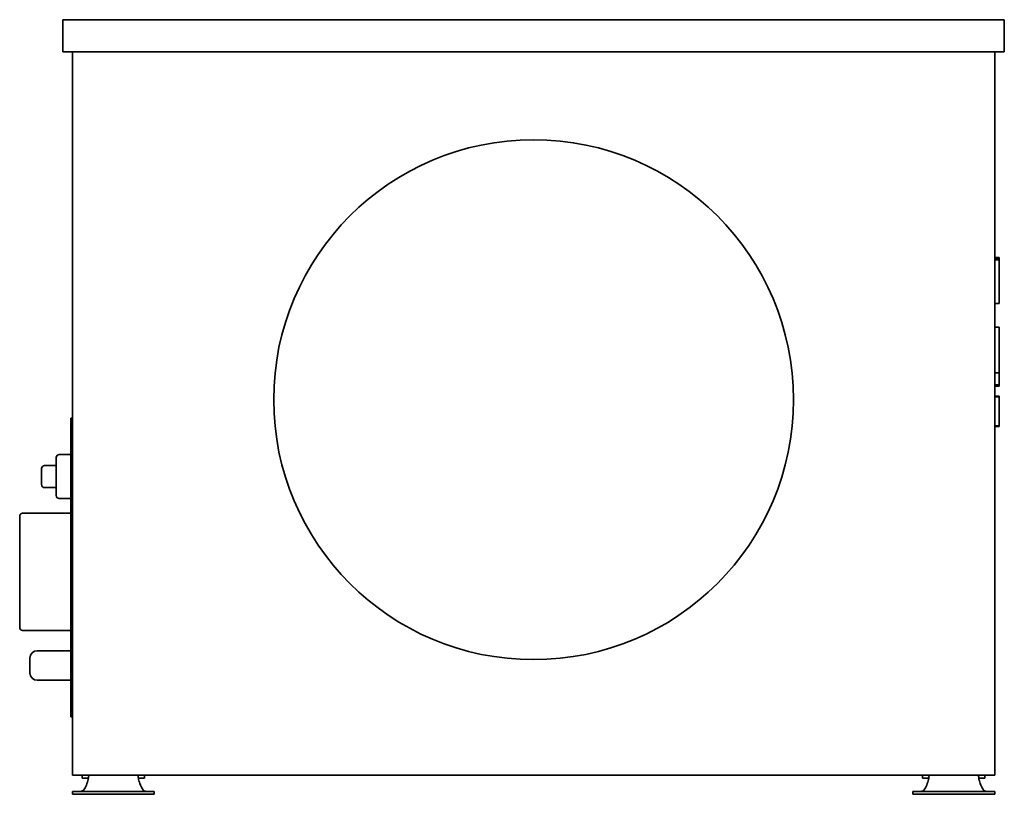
# Model space of a CAD drawing. Header units: millimetres. Extents: x 294 to 966, y 181 to 710.
import ezdxf

# ---------------------------------------------------------------- set-up
doc = ezdxf.new("R2010")
doc.units = ezdxf.units.MM
doc.header["$LTSCALE"] = 3
doc.layers.add('Krawędzie widoczne(ISO)', color=7, linetype='Continuous', lineweight=35, true_color=0x262659)

msp = doc.modelspace()

# ---------------------------------------------------------------- linework, layer by layer
at = {"layer": 'Krawędzie widoczne(ISO)'}
for p, q in [((323.25, 709.98), (966.25, 709.98)), ((323.25, 687.98), (323.25, 709.98)), ((966.25, 687.98), (966.25, 709.98)), ((966.25, 687.98), (323.25, 687.98)), ((329.75, 687.98), (329.75, 193.98)), ((959.75, 687.98), (959.75, 193.98)), ((962.75, 547.58), (959.75, 547.58)), ((962.75, 546.89), (959.75, 546.89)), ((962.75, 546.08), (959.75, 546.08)), ((962.75, 547.58), (962.75, 546.89)), ((962.75, 546.89), (962.75, 546.08)), ((962.75, 546.08), (962.75, 543.61)), ((962.75, 543.61), (962.75, 541.3)), ((962.75, 541.3), (962.75, 516.21)), ((962.75, 516.21), (959.75, 516.21)), ((962.75, 500.13), (959.75, 500.13)), ((962.75, 500.13), (962.75, 495.86)), ((962.75, 495.86), (962.75, 481.85)), ((962.75, 481.85), (962.75, 468.76)), ((962.75, 468.76), (959.75, 468.76)), ((962.75, 468.76), (962.75, 465.2)), ((962.75, 465.2), (962.75, 460.57)), ((962.75, 460.57), (959.75, 460.57)), ((962.75, 459.76), (959.75, 459.76)), ((962.75, 460.57), (962.75, 459.76)), ((962.75, 452.96), (959.75, 452.96)), ((962.75, 452.93), (959.75, 452.93)), ((962.75, 452.54), (959.75, 452.54)), ((962.75, 452.96), (962.75, 452.93)), ((962.75, 452.93), (962.75, 452.54)), ((962.75, 452.54), (962.75, 432.54)), ((328.75, 433.98), (328.75, 437.98)), ((329.75, 437.98), (328.75, 437.98)), ((328.75, 433.98), (328.75, 237.98)), ((962.75, 432.54), (959.75, 432.54)), ((962.75, 432.15), (959.75, 432.15)), ((962.75, 432.12), (959.75, 432.12)), ((962.75, 432.54), (962.75, 432.15)), ((962.75, 432.15), (962.75, 432.12)), ((318.75, 384.98), (318.75, 410.98)), ((328.75, 412.98), (320.75, 412.98)), ((318.75, 405.48), (310.75, 405.48)), ((308.75, 392.48), (308.75, 403.48)), ((318.75, 390.48), (310.75, 390.48)), ((328.75, 382.98), (320.75, 382.98)), ((293.75, 294.98), (293.75, 370.98)), ((328.75, 372.98), (295.75, 372.98)), ((328.75, 292.98), (295.75, 292.98)), ((328.75, 279.08), (305.75, 279.08)), ((300.75, 263.88), (300.75, 274.08)), ((328.75, 258.88), (305.75, 258.88)), ((328.75, 233.98), (328.75, 237.98)), ((328.75, 233.98), (329.75, 233.98)), ((959.75, 193.98), (329.75, 193.98)), ((336.46, 193.98), (336.46, 191.98)), ((337.43, 191.98), (336.46, 191.98)), ((337.43, 191.98), (340.65, 191.98)), ((374.85, 191.98), (378.07, 191.98)), ((379.04, 191.98), (378.07, 191.98)), ((379.04, 193.98), (379.04, 191.98)), ((910.46, 193.98), (910.46, 191.98)), ((911.43, 191.98), (910.46, 191.98)), ((911.43, 191.98), (914.65, 191.98)), ((948.85, 191.98), (952.07, 191.98)), ((953.04, 191.98), (952.07, 191.98)), ((953.04, 193.98), (953.04, 191.98)), ((329.83, 183.02), (331.59, 183.02)), ((329.83, 183.02), (329.83, 181.02)), ((353.51, 183.02), (331.59, 183.02)), ((353.51, 183.02), (361.99, 183.02)), ((361.99, 183.02), (383.91, 183.02)), ((383.91, 183.02), (385.67, 183.02)), ((385.67, 183.02), (385.67, 181.02)), ((903.83, 183.02), (905.59, 183.02)), ((903.83, 183.02), (903.83, 181.02)), ((927.51, 183.02), (905.59, 183.02)), ((927.51, 183.02), (935.99, 183.02)), ((935.99, 183.02), (957.91, 183.02)), ((957.91, 183.02), (959.67, 183.02)), ((959.67, 183.02), (959.67, 181.02)), ((331.59, 181.02), (329.83, 181.02)), ((331.59, 181.02), (353.51, 181.02)), ((361.99, 181.02), (353.51, 181.02)), ((361.99, 181.02), (383.91, 181.02)), ((385.67, 181.02), (383.91, 181.02)), ((905.59, 181.02), (903.83, 181.02)), ((905.59, 181.02), (927.51, 181.02)), ((935.99, 181.02), (927.51, 181.02)), ((935.99, 181.02), (957.91, 181.02)), ((959.67, 181.02), (957.91, 181.02))]:
    msp.add_line(p, q, dxfattribs=at)
msp.add_circle((644.75, 450.48), 177.5, dxfattribs=at)
for centre, radius, start, end in [((320.75, 410.98), 2, 90, 180), ((310.75, 403.48), 2, 90, 180), ((310.75, 392.48), 2, 180, 270), ((320.75, 384.98), 2, 180, 270), ((295.75, 370.98), 2, 90, 180), ((295.75, 294.98), 2, 180, 270), ((305.75, 274.08), 5, 90, 180), ((305.75, 263.88), 5, 180, 270), ((318.15, 196.44), 23, 326.71749, 346.77819), ((397.35, 196.44), 23, 193.22181, 213.28251), ((892.15, 196.44), 23, 326.71749, 346.77819), ((971.35, 196.44), 23, 193.22181, 213.28251)]:
    msp.add_arc(centre, radius, start, end, dxfattribs=at)
for points, knots in [([(341, 193.98), (340.98, 193.98), (340.95, 193.91), (340.88, 193.62), (340.85, 193.42), (340.77, 192.9), (340.73, 192.59), (340.64, 191.91), (340.59, 191.55), (340.54, 191.18)], [0, 0, 0, 0, 0.1113973, 0.1113973, 0.2218681, 0.2218681, 0.3323097, 0.3323097, 0.4436983, 0.4436983, 0.4436983, 0.4436983]), ([(374.96, 191.18), (374.91, 191.55), (374.86, 191.91), (374.77, 192.59), (374.73, 192.9), (374.65, 193.42), (374.62, 193.62), (374.55, 193.91), (374.52, 193.98), (374.5, 193.98)], [0, 0, 0, 0, 0.1114459, 0.1114459, 0.2219303, 0.2219303, 0.3324441, 0.3324441, 0.4438708, 0.4438708, 0.4438708, 0.4438708]), ([(915, 193.98), (914.98, 193.98), (914.95, 193.91), (914.88, 193.62), (914.85, 193.42), (914.77, 192.9), (914.73, 192.59), (914.64, 191.91), (914.59, 191.55), (914.54, 191.18)], [0, 0, 0, 0, 0.1113973, 0.1113973, 0.2218681, 0.2218681, 0.3323097, 0.3323097, 0.4436983, 0.4436983, 0.4436983, 0.4436983]), ([(948.96, 191.18), (948.91, 191.55), (948.86, 191.91), (948.77, 192.59), (948.73, 192.9), (948.65, 193.42), (948.62, 193.62), (948.55, 193.91), (948.52, 193.98), (948.5, 193.98)], [0, 0, 0, 0, 0.1114459, 0.1114459, 0.2219303, 0.2219303, 0.3324441, 0.3324441, 0.4438708, 0.4438708, 0.4438708, 0.4438708]), ([(337.38, 183.82), (337.36, 183.8), (337.34, 183.79), (337.32, 183.77), (337.3, 183.76), (337.27, 183.74), (337.25, 183.73), (337.23, 183.71), (337.21, 183.7), (337.19, 183.68), (337.17, 183.67), (337.15, 183.65), (337.12, 183.64), (337.1, 183.63), (337.08, 183.61), (337.06, 183.6), (337.04, 183.58), (337.02, 183.57), (337.01, 183.56), (337, 183.56), (337, 183.56), (336.99, 183.55), (336.97, 183.54), (336.95, 183.53), (336.93, 183.51), (336.91, 183.5), (336.88, 183.48), (336.86, 183.47), (336.84, 183.46), (336.82, 183.44), (336.79, 183.43), (336.77, 183.42), (336.75, 183.41), (336.73, 183.39), (336.7, 183.38), (336.68, 183.37), (336.66, 183.36), (336.64, 183.35), (336.61, 183.33), (336.59, 183.32), (336.57, 183.31), (336.54, 183.3), (336.52, 183.29), (336.5, 183.28), (336.48, 183.27), (336.45, 183.26), (336.43, 183.25), (336.41, 183.24), (336.38, 183.23), (336.36, 183.22), (336.34, 183.21), (336.31, 183.2), (336.29, 183.19), (336.27, 183.18), (336.24, 183.17), (336.24, 183.17), (336.23, 183.17), (336.23, 183.17), (336.21, 183.16), (336.19, 183.15), (336.17, 183.15), (336.15, 183.14), (336.12, 183.13), (336.1, 183.13), (336.08, 183.12), (336.05, 183.11), (336.03, 183.11), (336, 183.1), (335.98, 183.09), (335.95, 183.09), (335.93, 183.08), (335.91, 183.08), (335.88, 183.07), (335.86, 183.07), (335.83, 183.06), (335.8, 183.06), (335.78, 183.05), (335.76, 183.05), (335.74, 183.05), (335.71, 183.04), (335.69, 183.04), (335.66, 183.04), (335.64, 183.03), (335.61, 183.03), (335.59, 183.03), (335.56, 183.03), (335.54, 183.03), (335.51, 183.02), (335.49, 183.02), (335.46, 183.02), (335.44, 183.02), (335.41, 183.02), (335.39, 183.02), (335.36, 183.02)], [0, 0, 0, 0, 0.0078163, 0.0078163, 0.0078163, 0.0156656, 0.0156656, 0.0156656, 0.0235447, 0.0235447, 0.0235447, 0.0314507, 0.0314507, 0.0314507, 0.0393801, 0.0393801, 0.0393801, 0.0456978, 0.0456978, 0.0456978, 0.0473294, 0.0473294, 0.0473294, 0.0552907, 0.0552907, 0.0552907, 0.0632562, 0.0632562, 0.0632562, 0.0712194, 0.0712194, 0.0712194, 0.0791739, 0.0791739, 0.0791739, 0.0871132, 0.0871132, 0.0871132, 0.0950308, 0.0950308, 0.0950308, 0.1029204, 0.1029204, 0.1029204, 0.1107759, 0.1107759, 0.1107759, 0.1185913, 0.1185913, 0.1185913, 0.1263609, 0.1263609, 0.1263609, 0.1340793, 0.1340793, 0.1340793, 0.1356977, 0.1356977, 0.1356977, 0.1417721, 0.1417721, 0.1417721, 0.1495008, 0.1495008, 0.1495008, 0.1572621, 0.1572621, 0.1572621, 0.1650505, 0.1650505, 0.1650505, 0.1728601, 0.1728601, 0.1728601, 0.1811091, 0.1811091, 0.1811091, 0.1885372, 0.1885372, 0.1885372, 0.1964318, 0.1964318, 0.1964318, 0.2043573, 0.2043573, 0.2043573, 0.2123021, 0.2123021, 0.2123021, 0.2202542, 0.2202542, 0.2202542, 0.2282011, 0.2282011, 0.2282011, 0.2282011]), ([(380.14, 183.02), (379.96, 183.02), (379.78, 183.04), (379.44, 183.11), (379.27, 183.16), (378.93, 183.31), (378.76, 183.39), (378.43, 183.6), (378.28, 183.71), (378.12, 183.82)], [-0.238205, -0.238205, -0.238205, -0.238205, -0.1772118, -0.1772118, -0.118791, -0.118791, -0.0580717, -0.0580717, 0, 0, 0, 0]), ([(911.38, 183.82), (911.36, 183.8), (911.34, 183.79), (911.32, 183.77), (911.3, 183.76), (911.27, 183.74), (911.25, 183.73), (911.23, 183.71), (911.21, 183.7), (911.19, 183.68), (911.17, 183.67), (911.15, 183.65), (911.12, 183.64), (911.1, 183.63), (911.08, 183.61), (911.06, 183.6), (911.04, 183.58), (911.02, 183.57), (911.01, 183.56), (911, 183.56), (911, 183.56), (910.99, 183.55), (910.97, 183.54), (910.95, 183.53), (910.93, 183.51), (910.91, 183.5), (910.88, 183.48), (910.86, 183.47), (910.84, 183.46), (910.82, 183.44), (910.79, 183.43), (910.77, 183.42), (910.75, 183.41), (910.73, 183.39), (910.7, 183.38), (910.68, 183.37), (910.66, 183.36), (910.64, 183.35), (910.61, 183.33), (910.59, 183.32), (910.57, 183.31), (910.54, 183.3), (910.52, 183.29), (910.5, 183.28), (910.48, 183.27), (910.45, 183.26), (910.43, 183.25), (910.41, 183.24), (910.38, 183.23), (910.36, 183.22), (910.34, 183.21), (910.31, 183.2), (910.29, 183.19), (910.27, 183.18), (910.24, 183.17), (910.24, 183.17), (910.23, 183.17), (910.23, 183.17), (910.21, 183.16), (910.19, 183.15), (910.17, 183.15), (910.15, 183.14), (910.12, 183.13), (910.1, 183.13), (910.08, 183.12), (910.05, 183.11), (910.03, 183.11), (910, 183.1), (909.98, 183.09), (909.95, 183.09), (909.93, 183.08), (909.91, 183.08), (909.88, 183.07), (909.86, 183.07), (909.83, 183.06), (909.8, 183.06), (909.78, 183.05), (909.76, 183.05), (909.74, 183.05), (909.71, 183.04), (909.69, 183.04), (909.66, 183.04), (909.64, 183.03), (909.61, 183.03), (909.59, 183.03), (909.56, 183.03), (909.54, 183.03), (909.51, 183.02), (909.49, 183.02), (909.46, 183.02), (909.44, 183.02), (909.41, 183.02), (909.39, 183.02), (909.36, 183.02)], [0, 0, 0, 0, 0.0078163, 0.0078163, 0.0078163, 0.0156656, 0.0156656, 0.0156656, 0.0235447, 0.0235447, 0.0235447, 0.0314507, 0.0314507, 0.0314507, 0.0393801, 0.0393801, 0.0393801, 0.0456978, 0.0456978, 0.0456978, 0.0473294, 0.0473294, 0.0473294, 0.0552907, 0.0552907, 0.0552907, 0.0632562, 0.0632562, 0.0632562, 0.0712194, 0.0712194, 0.0712194, 0.0791739, 0.0791739, 0.0791739, 0.0871132, 0.0871132, 0.0871132, 0.0950308, 0.0950308, 0.0950308, 0.1029204, 0.1029204, 0.1029204, 0.1107759, 0.1107759, 0.1107759, 0.1185913, 0.1185913, 0.1185913, 0.1263609, 0.1263609, 0.1263609, 0.1340793, 0.1340793, 0.1340793, 0.1356977, 0.1356977, 0.1356977, 0.1417721, 0.1417721, 0.1417721, 0.1495008, 0.1495008, 0.1495008, 0.1572621, 0.1572621, 0.1572621, 0.1650505, 0.1650505, 0.1650505, 0.1728601, 0.1728601, 0.1728601, 0.1811091, 0.1811091, 0.1811091, 0.1885372, 0.1885372, 0.1885372, 0.1964318, 0.1964318, 0.1964318, 0.2043573, 0.2043573, 0.2043573, 0.2123021, 0.2123021, 0.2123021, 0.2202542, 0.2202542, 0.2202542, 0.2282011, 0.2282011, 0.2282011, 0.2282011]), ([(954.14, 183.02), (953.96, 183.02), (953.78, 183.04), (953.44, 183.11), (953.27, 183.16), (952.93, 183.31), (952.76, 183.39), (952.43, 183.6), (952.28, 183.71), (952.12, 183.82)], [-0.238205, -0.238205, -0.238205, -0.238205, -0.1772118, -0.1772118, -0.118791, -0.118791, -0.0580717, -0.0580717, 0, 0, 0, 0])]:
    msp.add_open_spline(points, degree=3, knots=knots, dxfattribs=at)

doc.saveas('drawing.dxf')
